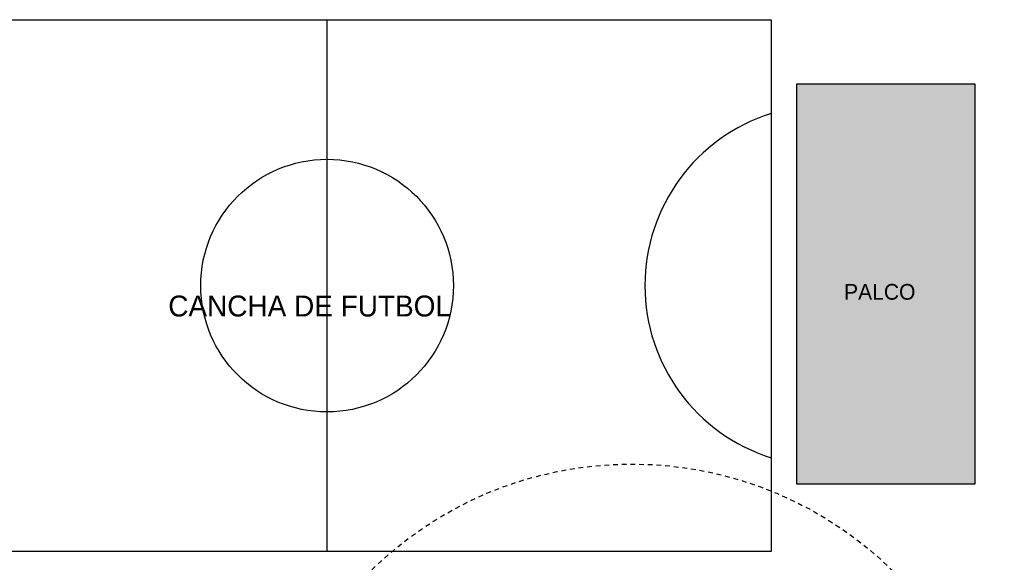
# Model space of a CAD drawing. Header units: millimetres. Extents: x 215 to 2570, y 414 to 504.
# Tile 9 of 15: x 2279 to 2305, y 463 to 477. Entities that reach past the tile are written whole.
import ezdxf

# ---------------------------------------------------------------- set-up
doc = ezdxf.new("R2010")
doc.units = ezdxf.units.MM
doc.linetypes.add('ACAD_ISO04W100', pattern=[30, 24, -3, 0, -3])
doc.linetypes.add('HIDDEN2', pattern=[0.1875, 0.125, -0.0625])
doc.layers.add('Cotas', color=3, linetype='Continuous')
doc.layers.add('PAREDE', color=6, linetype='Continuous')

msp = doc.modelspace()

# ---------------------------------------------------------------- hatches: boundary and pattern name
at = {"layer": 'PAREDE', "linetype": 'ACAD_ISO04W100'}
h = msp.add_hatch(color=9, dxfattribs=at)
h.dxf.hatch_style = 1
h.paths.add_polyline_path([(2304.049, 475.122), (2299.435, 475.122), (2299.435, 464.75), (2304.049, 464.75)])

# ---------------------------------------------------------------- linework, layer by layer
msp.add_line((2287.266, 463.002), (2287.266, 476.784))
msp.add_lwpolyline([(2275.756, 463.002), (2275.756, 476.784), (2298.776, 476.784), (2298.776, 463.002)], close=True)
msp.add_circle((2287.266, 469.893), 3.273)
msp.add_arc((2300.178, 469.893), 4.676, 107.4576, 252.5424)
at = {"layer": 'Cotas', "linetype": 'ACAD_ISO04W100'}
msp.add_lwpolyline([(2299.435, 475.122), (2304.049, 475.122), (2304.049, 464.75), (2299.435, 464.75)], close=True, dxfattribs=at)
at = {"layer": 'Cotas', "linetype": 'HIDDEN2', "lineweight": 30}
msp.add_circle((2295.163, 455.619), 9.652, dxfattribs=at)

# ---------------------------------------------------------------- texts
at = {"attachment_point": 7}
for s, width, insert, char_height in [('\\A1;{\\fZurich Cn BT|b0|i0|c0|p34;\\C2;PALCO}', 13.35192, (2300.662, 469.523), 0.40798), ('\\A1;{\\fZurich Cn BT|b0|i0|c0|p34;\\C2;CANCHA DE FUTBOL}', 21.93577, (2283.152, 469.087), 0.5417)]:
    msp.add_mtext_dynamic_manual_height_columns(s, width=width, gutter_width=1, heights=[0], dxfattribs=dict(at, insert=insert, char_height=char_height))

doc.saveas('drawing.dxf')
